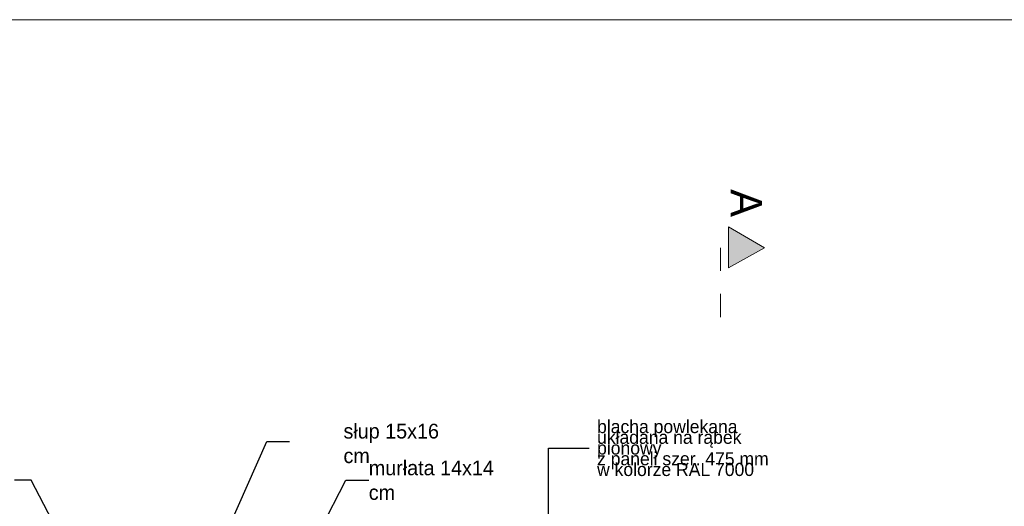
# Model space of a CAD drawing. Extents: x -613240 to -325500, y -25863 to 152403.
# Tile 253 of 254: x -424670 to -412662, y 145964 to 151903. Entities that reach past the tile are written whole.
import ezdxf

# ---------------------------------------------------------------- set-up
doc = ezdxf.new("R2010")
doc.units = 0
doc.header["$MEASUREMENT"] = 0
doc.linetypes.add('Dashed', pattern=[564.444447, 282.222223, -282.222223])
for name, color, linetype, lineweight in [('Arch opisy_Nr_Pióra__21', 7, 'Continuous', 9), ('ARCH TABELA_Nr_Pióra__21', 7, 'Continuous', 9), ('INWENT OPISY_Nr_Pióra__21', 7, 'Continuous', 9), ('INWENT OPISY_Nr_Pióra__41', 7, 'Continuous', 15)]:
    doc.layers.add(name, color=color, linetype=linetype, lineweight=lineweight)
doc.styles.add('GENERATED_STYLE_4', font='txt')
doc.styles.add('GENERATED_STYLE_5', font='txt')
doc.dimstyles.new('GENERATED_STYLE__8', dxfattribs={"dimtxt": 0.18, "dimasz": 182.4, "dimexe": 0.18, "dimexo": 0.0625, "dimgap": 0.09, "dimtad": 0, "dimtih": 1, "dimtoh": 1, "dimdec": 4, "dimzin": 0, "dimdsep": 46, "dimcen": 0.09, "dimadec": 0, "dimazin": 0, "dimtfac": 1, "dimtdec": 4, "dimtmove": 0, "dimatfit": 3, "dimldrblk": 'ARROWHEAD_5', "dimfxl": 0, "dimtolj": 1, "dimtzin": 0, "dimarcsym": 0})
doc.dimstyles.new('GENERATED_STYLE__9', dxfattribs={"dimtxt": 0.18, "dimasz": 109.44, "dimexe": 0.18, "dimexo": 0.0625, "dimgap": 0.09, "dimtad": 0, "dimtih": 1, "dimtoh": 1, "dimdec": 4, "dimzin": 0, "dimdsep": 46, "dimcen": 0.09, "dimadec": 0, "dimazin": 0, "dimtfac": 1, "dimtdec": 4, "dimtmove": 0, "dimatfit": 3, "dimldrblk": 'ARROWHEAD_11', "dimfxl": 0, "dimtolj": 1, "dimtzin": 0, "dimarcsym": 0})

# ---------------------------------------------------------------- blocks, each defined once
blk = doc.blocks.new('ARROWHEAD_5')
at = {"color": 0, "linetype": 'Continuous', "lineweight": 0}
blk.add_line((0, 0), (-1, 0), dxfattribs=at)
blk.add_solid([(-1, 0.2679), (0, 0), (-1, -0.2679), (-1, 0.2679)], dxfattribs=at)
blk = doc.blocks.new('ARROWHEAD_11')
at = {"color": 0, "linetype": 'Continuous', "lineweight": 0}
blk.add_line((0, 0), (-1, 0), dxfattribs=at)
at = {"color": 0, "linetype": 'Continuous', "lineweight": 0, "const_width": 0.25, "flags": 128}
blk.add_lwpolyline([(-0.125, 0, 1), (0.125, 0, 1)], format="xyb", close=True, dxfattribs=at)

msp = doc.modelspace()

# ---------------------------------------------------------------- hatches: boundary and pattern name
at = {"layer": 'INWENT OPISY_Nr_Pióra__21', "linetype": 'Continuous'}
msp.add_hatch(color=256, dxfattribs=at).paths.add_polyline_path([(-415588.7, 149120.1), (-416024.9, 148875.8), (-416024.9, 149375.8)], flags=0)

# ---------------------------------------------------------------- linework, layer by layer
at = {"layer": 'ARCH TABELA_Nr_Pióra__21', "linetype": 'Continuous'}
msp.add_line((-435639.9, 151902.6), (-394889.9, 151902.6), dxfattribs=at)
at = {"layer": 'INWENT OPISY_Nr_Pióra__41', "linetype": 'Continuous'}
for p, q in [((-416024.9, 148875.8), (-416024.9, 149375.8)), ((-415588.7, 149120.1), (-416024.9, 149375.8)), ((-416024.9, 148875.8), (-415588.7, 149120.1))]:
    msp.add_line(p, q, dxfattribs=at)
at = {"layer": 'INWENT OPISY_Nr_Pióra__41', "linetype": 'Dashed'}
msp.add_line((-416124.9, 149120.1), (-416124.9, 148020.1), dxfattribs=at)

# ---------------------------------------------------------------- texts
at = {"layer": 'Arch opisy_Nr_Pióra__21', "linetype": 'Continuous', "insert": (-417628.7, 146674.3), "char_height": 160, "width": 2319.927, "attachment_point": 4, "line_spacing_factor": 0.490806, "style": 'GENERATED_STYLE_4'}
msp.add_mtext('{blacha powlekana \\Pukładana na rąbek pionowy\\Pz paneli szer. 475 mm\\Pw kolorze RAL 7000}', dxfattribs=at)
at = {"layer": 'INWENT OPISY_Nr_Pióra__21', "linetype": 'Continuous', "insert": (-415617.9, 149664.4), "char_height": 380, "attachment_point": 2, "rotation": 270, "style": 'GENERATED_STYLE_5'}
msp.add_mtext('{A}', dxfattribs=at)
at = {"layer": 'INWENT OPISY_Nr_Pióra__21', "linetype": 'Continuous', "char_height": 180, "attachment_point": 4, "style": 'GENERATED_STYLE_4'}
for s, insert, width in [('{słup 15x16 cm}', (-420721.1, 146730.1), 1340.05), ('{murłata 14x14 cm}', (-420412.8, 146281.2), 1650.08)]:
    msp.add_mtext(s, dxfattribs=dict(at, insert=insert, width=width))

# ---------------------------------------------------------------- leaders
at = {"layer": 'Arch opisy_Nr_Pióra__21', "linetype": 'Continuous', "annotation_type": 0, "has_hookline": 1, "hookline_direction": 1, "text_width": 2285.7}
msp.add_leader([(-418220.2, 145263.8), (-418220.2, 146674.8), (-417727, 146674.8)], dimstyle='GENERATED_STYLE__9', dxfattribs=at)
at = {"layer": 'INWENT OPISY_Nr_Pióra__21', "linetype": 'Continuous', "annotation_type": 0, "has_hookline": 1}
for points, hookline_direction, text_width in [([(-422609.9, 144602.6), (-421655.8, 146754), (-421378.8, 146754)], 1, 754.3), ([(-423572.4, 144442.3), (-424528.7, 146281.4), (-424735.1, 146281.4)], 1, 1337.1), ([(-421647.4, 144442.3), (-420691.2, 146281.2), (-420412.9, 146281.2)], 0, 1337.1)]:
    msp.add_leader(points, dimstyle='GENERATED_STYLE__8', dxfattribs=dict(at, hookline_direction=hookline_direction, text_width=text_width))

doc.saveas('drawing.dxf')
